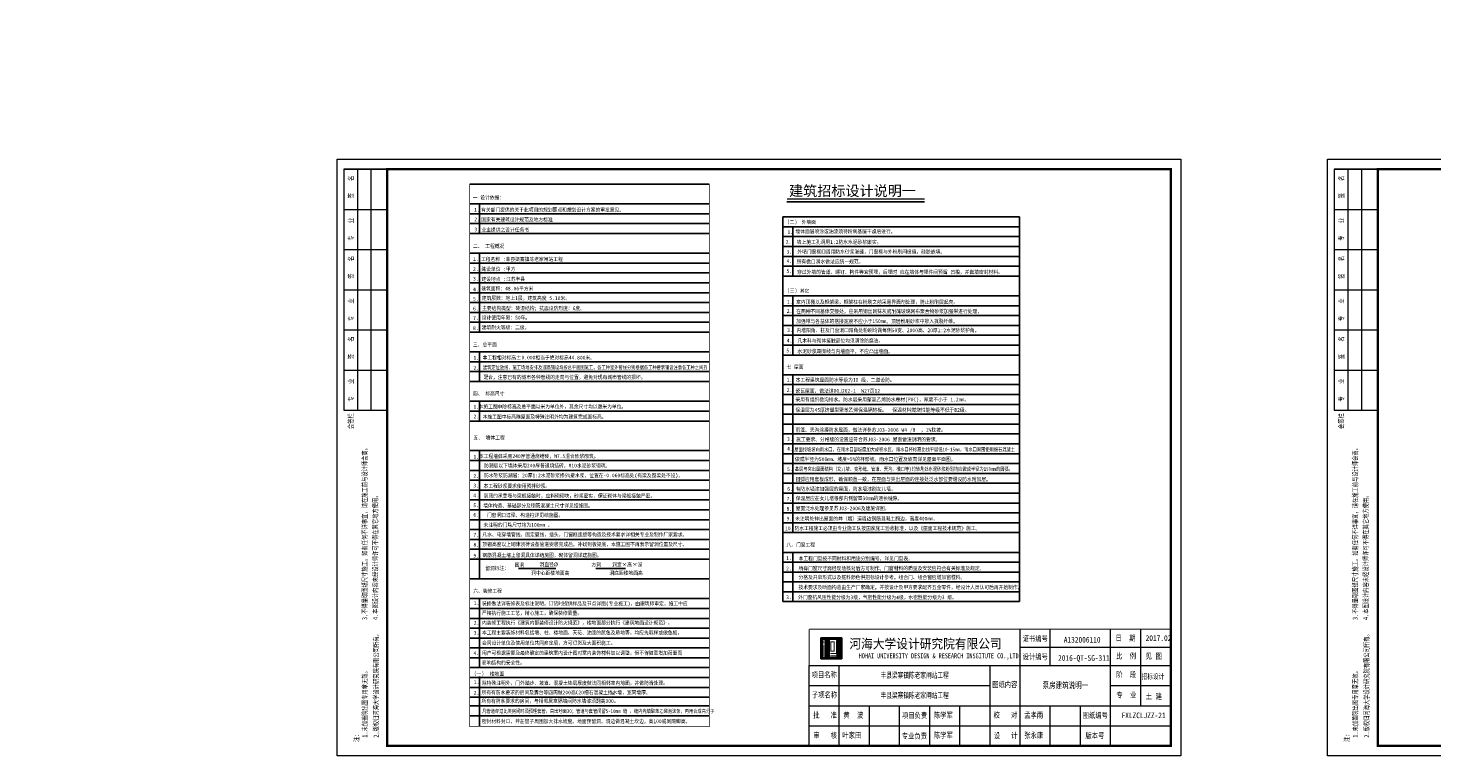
# Model space of a CAD drawing. Extents: x -13074 to 1448651, y 3648755 to 8081248.
# Tile 19 of 173: x 557215 to 558068, y 3857885 to 3858328. Entities that reach past the tile are written whole.
import ezdxf

# ---------------------------------------------------------------- set-up
doc = ezdxf.new("R2010")
doc.units = 0
doc.header["$PDMODE"] = 32
doc.header["$PDSIZE"] = 0.2
doc.layers.get('0').update_dxf_attribs({"linetype": 'CONTINUOUS'})
doc.layers.get('Defpoints').update_dxf_attribs({"linetype": 'CONTINUOUS'})
for name, color, linetype in [('DIM', 3, 'CONTINUOUS'), ('HOHAITK', 7, 'CONTINUOUS'), ('PUB_DIM', 3, 'CONTINUOUS'), ('PUB_TEXT', 7, 'CONTINUOUS'), ('TEXT', 7, 'CONTINUOUS'), ('TXT', 3, 'CONTINUOUS')]:
    doc.layers.add(name, color=color, linetype=linetype)
doc.layers.add('SHEET', color=1, linetype='CONTINUOUS', lineweight=15)
doc.layers.add('新建路', color=7, linetype='CONTINUOUS', lineweight=40)
doc.styles.add('-仿宋_GB2312', font='FangSong_GB2312.ttf')
doc.styles.add('FHZ', font='FangSong_GB2312.ttf', dxfattribs={"width": 0.707, "height": 300})
doc.styles.add('HOHAITK', font='simhei.ttf')
doc.styles.add('TSSD_Dimension', font='tssdeng.shx', dxfattribs={"width": 0.7, "bigfont": '1hztxt.shx'})
doc.styles.add('宋体', font='FangSong_GB2312.ttf')
doc.dimstyles.new('TSSD_100_100', dxfattribs={"dimtxt": 300, "dimasz": 100, "dimexe": 100, "dimexo": 250, "dimgap": 100, "dimtad": 1, "dimdec": 0, "dimzin": 0, "dimdsep": 46, "dimtxsty": 'TSSD_Dimension', "dimblk": 'ARCHTICK', "dimcen": 0, "dimdle": 100, "dimclrt": 7, "dimadec": 0, "dimazin": 0, "dimtfac": 1, "dimtdec": 0, "dimtix": 1, "dimtmove": 2, "dimatfit": 3, "dimfxl": 1, "dimtolj": 1, "dimtzin": 0, "dimarcsym": 0})
doc.dimstyles.new('zzzz STANDARD', dxfattribs={"dimtxt": 2.3, "dimasz": 1, "dimexe": 1.25, "dimexo": 1.5, "dimgap": 0.2, "dimtad": 1, "dimdec": 0, "dimlfac": 10, "dimzin": 0, "dimdsep": 46, "dimtxsty": '-仿宋_GB2312', "dimblk": 'ARCHTICK', "dimcen": 0.09, "dimadec": 0, "dimazin": 0, "dimtfac": 1, "dimtdec": 0, "dimtix": 1, "dimtmove": 2, "dimatfit": 3, "dimfxl": 1.7, "dimfxlon": 1, "dimtolj": 1, "dimtzin": 0, "dimlwd": 9, "dimlwe": 9, "dimarcsym": 0})

# ---------------------------------------------------------------- blocks, each defined once
blk = doc.blocks.new('_ARCHTICK')
at = {"color": 0, "linetype": 'ByBlock', "const_width": 0.15}
blk.add_lwpolyline([(-0.5, -0.5), (0.5, 0.5)], dxfattribs=at)
blk = doc.blocks.new('*D1656')
at = {"layer": 'Defpoints', "color": 0, "lineweight": 13}
for p in [(795706, 267581), (795134, 265865), (795134, 265865), (795535, 266220), (795733, 266164)]:
    blk.add_point(p, dxfattribs=at)
at = {"layer": 'PUB_DIM', "color": 0, "lineweight": -2}
blk.add_arc((795134, 265865), 536, 26.56505, 71.56505, dxfattribs=at)
at = {"layer": 'PUB_DIM', "color": 0, "lineweight": -2, "xscale": 100, "yscale": 100, "zscale": 100}
for p, rotation in [((795303, 266373), 161.5650511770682), ((795614, 266104), 296.5650511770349)]:
    blk.add_blockref('_ARCHTICK', p, dxfattribs=dict(at, rotation=rotation))
blk = doc.blocks.new('*D3543')
at = {"layer": 'Defpoints', "color": 0, "linetype": 'Continuous', "lineweight": 13}
for p in [(560230.2, 3858086.45), (560235.61, 3858086.45), (55006.35, 3858083.45)]:
    blk.add_point(p, dxfattribs=at)
at = {"layer": '新建路', "color": 0, "linetype": 'Continuous', "lineweight": 9}
for p, q in [((560233.91, 3858086.45), (560236.86, 3858086.45)), ((560235.61, 3858086.45), (560235.61, 3858087.45)), ((560235.61, 3858083.45), (560235.61, 3858086.45)), ((560233.91, 3858083.45), (560236.86, 3858083.45)), ((560235.61, 3858083.45), (560235.61, 3858082.45))]:
    blk.add_line(p, q, dxfattribs=at)
for p, rotation in [((560235.61, 3858086.45), 270), ((560235.61, 3858083.45), 90)]:
    blk.add_blockref('_ARCHTICK', p, dxfattribs=dict(at, rotation=rotation))
at = {"layer": '新建路', "color": 0, "linetype": 'Continuous', "lineweight": 13, "insert": (560234.21, 3858084.95), "char_height": 2.4, "attachment_point": 5, "rotation": 90, "style": '-仿宋_GB2312'}
blk.add_mtext('\\A1;15', dxfattribs=at)
blk = doc.blocks.new('123')
at = {"layer": 'PUB_DIM', "color": 7}
dim = blk.add_angular_dim_2l(base=(795535.2, 266220.4), line1=((795732.5, 266163.8), (795133.8, 265864.5)), line2=((795133.8, 265864.5), (795706, 267580.9)), text=' ', dimstyle='TSSD_100_100', dxfattribs=at)
dim.commit()
dim.dimension.update_dxf_attribs({"geometry": '*D1656', "text_midpoint": (426562.1, 722353.3)})

msp = doc.modelspace()

# ---------------------------------------------------------------- hatches: boundary and pattern name
at = {"layer": 'HOHAITK', "ltscale": 1000}
h = msp.add_hatch(color=7, dxfattribs=at)
h.paths.add_polyline_path([(557709.308, 3857944.307, 0.4142136), (557709.415, 3857944.414), (557709.415, 3857956.909, 0.4142136), (557709.308, 3857957.016), (557696.813, 3857957.016, 0.4142136), (557696.706, 3857956.909), (557696.706, 3857944.414, 0.4142136), (557696.813, 3857944.307)])
h.paths.add_polyline_path([(557697.412, 3857945.013), (557697.412, 3857956.31), (557708.709, 3857956.31), (557708.709, 3857945.013)], flags=16)
at = {"layer": 'HOHAITK'}
h = msp.add_hatch(color=7, dxfattribs=at)
h.paths.add_polyline_path([(557698.824, 3857955.604), (557698.118, 3857955.604), (557698.118, 3857954.898), (557698.824, 3857954.898)])
h.paths.add_polyline_path([(557698.824, 3857954.898), (557698.118, 3857954.898), (557698.118, 3857954.192), (557698.824, 3857954.192)])
h.paths.add_polyline_path([(557698.824, 3857954.192), (557698.118, 3857954.192), (557698.118, 3857953.486), (557698.824, 3857953.486)])
h.paths.add_polyline_path([(557698.824, 3857952.779), (557698.118, 3857952.779), (557698.118, 3857952.073), (557698.824, 3857952.073)])
h.paths.add_polyline_path([(557698.824, 3857952.073), (557698.118, 3857952.073), (557698.118, 3857951.367), (557698.824, 3857951.367)])
h.paths.add_polyline_path([(557698.824, 3857951.367), (557698.118, 3857951.367), (557698.118, 3857950.661), (557698.824, 3857950.661)])
h.paths.add_polyline_path([(557698.824, 3857950.661), (557698.118, 3857950.661), (557698.118, 3857949.955), (557698.824, 3857949.955)])
h.paths.add_polyline_path([(557698.824, 3857949.955), (557698.118, 3857949.955), (557698.118, 3857949.249), (557698.824, 3857949.249)])
h.paths.add_polyline_path([(557698.824, 3857949.249), (557698.118, 3857949.249), (557698.118, 3857948.543), (557698.824, 3857948.543)])
h.paths.add_polyline_path([(557698.824, 3857948.543), (557698.118, 3857948.543), (557698.118, 3857947.837), (557698.824, 3857947.837)])
h.paths.add_polyline_path([(557698.824, 3857947.837), (557698.118, 3857947.837), (557698.118, 3857947.131), (557698.824, 3857947.131)])
h.paths.add_polyline_path([(557698.824, 3857947.131), (557698.118, 3857947.131), (557698.118, 3857946.425), (557698.824, 3857946.425)])
h.paths.add_polyline_path([(557698.824, 3857946.425), (557698.118, 3857946.425), (557698.118, 3857945.719), (557698.824, 3857945.719)])
h = msp.add_hatch(color=7, dxfattribs=at)
h.paths.add_polyline_path([(557700.236, 3857955.604), (557699.53, 3857955.604), (557699.53, 3857954.898), (557700.236, 3857954.898)])
h.paths.add_polyline_path([(557700.236, 3857954.898), (557699.53, 3857954.898), (557699.53, 3857954.192), (557700.236, 3857954.192)])
h.paths.add_polyline_path([(557700.236, 3857954.192), (557699.53, 3857954.192), (557699.53, 3857953.486), (557700.236, 3857953.486)])
h.paths.add_polyline_path([(557700.236, 3857953.486), (557699.53, 3857953.486), (557699.53, 3857952.779), (557700.236, 3857952.779)])
h.paths.add_polyline_path([(557700.236, 3857952.779), (557699.53, 3857952.779), (557699.53, 3857952.073), (557700.236, 3857952.073)])
h.paths.add_polyline_path([(557700.236, 3857952.073), (557699.53, 3857952.073), (557699.53, 3857951.367), (557700.236, 3857951.367)])
h.paths.add_polyline_path([(557700.236, 3857951.367), (557699.53, 3857951.367), (557699.53, 3857950.661), (557700.236, 3857950.661)])
h.paths.add_polyline_path([(557700.236, 3857950.661), (557699.53, 3857950.661), (557699.53, 3857949.955), (557700.236, 3857949.955)])
h.paths.add_polyline_path([(557700.236, 3857949.955), (557699.53, 3857949.955), (557699.53, 3857949.249), (557700.236, 3857949.249)])
h.paths.add_polyline_path([(557700.236, 3857949.249), (557699.53, 3857949.249), (557699.53, 3857948.543), (557700.236, 3857948.543)])
h.paths.add_polyline_path([(557700.236, 3857948.543), (557699.53, 3857948.543), (557699.53, 3857947.837), (557700.236, 3857947.837)])
h.paths.add_polyline_path([(557700.236, 3857947.837), (557699.53, 3857947.837), (557699.53, 3857947.131), (557700.236, 3857947.131)])
h.paths.add_polyline_path([(557700.236, 3857947.131), (557699.53, 3857947.131), (557699.53, 3857946.425), (557700.236, 3857946.425)])
h.paths.add_polyline_path([(557700.236, 3857946.425), (557699.53, 3857946.425), (557699.53, 3857945.719), (557700.236, 3857945.719)])
h = msp.add_hatch(color=7, dxfattribs=at)
h.paths.add_polyline_path([(557700.943, 3857951.367), (557700.236, 3857951.367), (557700.236, 3857950.661), (557700.943, 3857950.661)])
h.paths.add_polyline_path([(557701.649, 3857951.367), (557700.943, 3857951.367), (557700.943, 3857950.661), (557701.649, 3857950.661)])
h.paths.add_polyline_path([(557701.649, 3857952.073), (557700.943, 3857952.073), (557700.943, 3857951.367), (557701.649, 3857951.367)])
h.paths.add_polyline_path([(557701.649, 3857952.779), (557700.943, 3857952.779), (557700.943, 3857952.073), (557701.649, 3857952.073)])
h.paths.add_polyline_path([(557701.649, 3857953.486), (557700.943, 3857953.486), (557700.943, 3857952.779), (557701.649, 3857952.779)])
h.paths.add_polyline_path([(557701.649, 3857954.192), (557700.943, 3857954.192), (557700.943, 3857953.486), (557701.649, 3857953.486)])
h.paths.add_polyline_path([(557701.649, 3857954.898), (557700.943, 3857954.898), (557700.943, 3857954.192), (557701.649, 3857954.192)])
h.paths.add_polyline_path([(557701.649, 3857955.604), (557700.943, 3857955.604), (557700.943, 3857954.898), (557701.649, 3857954.898)])
h.paths.add_polyline_path([(557701.649, 3857950.661), (557700.943, 3857950.661), (557700.943, 3857949.955), (557701.649, 3857949.955)])
h.paths.add_polyline_path([(557701.649, 3857949.955), (557700.943, 3857949.955), (557700.943, 3857949.249), (557701.649, 3857949.249)])
h.paths.add_polyline_path([(557701.649, 3857949.249), (557700.943, 3857949.249), (557700.943, 3857948.543), (557701.649, 3857948.543)])
h.paths.add_polyline_path([(557701.649, 3857948.543), (557700.943, 3857948.543), (557700.943, 3857947.837), (557701.649, 3857947.837)])
h.paths.add_polyline_path([(557701.649, 3857947.837), (557700.943, 3857947.837), (557700.943, 3857947.131), (557701.649, 3857947.131)])
h.paths.add_polyline_path([(557701.649, 3857947.131), (557700.943, 3857947.131), (557700.943, 3857946.425), (557701.649, 3857946.425)])
h.paths.add_polyline_path([(557701.649, 3857946.425), (557700.943, 3857946.425), (557700.943, 3857945.719), (557701.649, 3857945.719)])
h = msp.add_hatch(color=7, dxfattribs=at)
h.paths.add_polyline_path([(557703.061, 3857947.837), (557702.355, 3857947.837), (557702.355, 3857947.131), (557703.061, 3857947.131)])
h.paths.add_polyline_path([(557703.767, 3857947.837), (557703.061, 3857947.837), (557703.061, 3857947.131), (557703.767, 3857947.131)])
h.paths.add_polyline_path([(557704.473, 3857947.837), (557703.767, 3857947.837), (557703.767, 3857947.131), (557704.473, 3857947.131)])
h.paths.add_polyline_path([(557705.179, 3857947.837), (557704.473, 3857947.837), (557704.473, 3857947.131), (557705.179, 3857947.131)])
h.paths.add_polyline_path([(557705.885, 3857947.837), (557705.179, 3857947.837), (557705.179, 3857947.131), (557705.885, 3857947.131)])
h.paths.add_polyline_path([(557706.591, 3857947.837), (557705.885, 3857947.837), (557705.885, 3857947.131), (557706.591, 3857947.131)])
h.paths.add_polyline_path([(557706.591, 3857948.543), (557705.885, 3857948.543), (557705.885, 3857947.837), (557706.591, 3857947.837)])
h.paths.add_polyline_path([(557706.591, 3857949.249), (557705.885, 3857949.249), (557705.885, 3857948.543), (557706.591, 3857948.543)])
h.paths.add_polyline_path([(557706.591, 3857949.955), (557705.885, 3857949.955), (557705.885, 3857949.249), (557706.591, 3857949.249)])
h.paths.add_polyline_path([(557706.591, 3857950.661), (557705.885, 3857950.661), (557705.885, 3857949.955), (557706.591, 3857949.955)])
h.paths.add_polyline_path([(557706.591, 3857951.367), (557705.885, 3857951.367), (557705.885, 3857950.661), (557706.591, 3857950.661)])
h.paths.add_polyline_path([(557706.591, 3857952.073), (557705.885, 3857952.073), (557705.885, 3857951.367), (557706.591, 3857951.367)])
h.paths.add_polyline_path([(557706.591, 3857952.779), (557705.885, 3857952.779), (557705.885, 3857952.073), (557706.591, 3857952.073)])
h.paths.add_polyline_path([(557706.591, 3857953.486), (557705.885, 3857953.486), (557705.885, 3857952.779), (557706.591, 3857952.779)])
h.paths.add_polyline_path([(557706.591, 3857954.192), (557705.885, 3857954.192), (557705.885, 3857953.486), (557706.591, 3857953.486)])
h.paths.add_polyline_path([(557706.591, 3857954.898), (557705.885, 3857954.898), (557705.885, 3857954.192), (557706.591, 3857954.192)])
h.paths.add_polyline_path([(557706.591, 3857955.604), (557705.885, 3857955.604), (557705.885, 3857954.898), (557706.591, 3857954.898)])
h.paths.add_polyline_path([(557703.061, 3857946.425), (557702.355, 3857946.425), (557702.355, 3857945.719), (557703.061, 3857945.719)])
h.paths.add_polyline_path([(557703.767, 3857946.425), (557703.061, 3857946.425), (557703.061, 3857945.719), (557703.767, 3857945.719)])
h.paths.add_polyline_path([(557704.473, 3857946.425), (557703.767, 3857946.425), (557703.767, 3857945.719), (557704.473, 3857945.719)])
h.paths.add_polyline_path([(557705.179, 3857946.425), (557704.473, 3857946.425), (557704.473, 3857945.719), (557705.179, 3857945.719)])
h.paths.add_polyline_path([(557705.885, 3857946.425), (557705.179, 3857946.425), (557705.179, 3857945.719), (557705.885, 3857945.719)])
h.paths.add_polyline_path([(557706.591, 3857946.425), (557705.885, 3857946.425), (557705.885, 3857945.719), (557706.591, 3857945.719)])
h.paths.add_polyline_path([(557707.297, 3857946.425), (557706.591, 3857946.425), (557706.591, 3857945.719), (557707.297, 3857945.719)])
h.paths.add_polyline_path([(557708.003, 3857946.425), (557707.297, 3857946.425), (557707.297, 3857945.719), (557708.003, 3857945.719)])
h.paths.add_polyline_path([(557708.003, 3857947.131), (557707.297, 3857947.131), (557707.297, 3857946.425), (557708.003, 3857946.425)])
h.paths.add_polyline_path([(557708.003, 3857947.837), (557707.297, 3857947.837), (557707.297, 3857947.131), (557708.003, 3857947.131)])
h.paths.add_polyline_path([(557708.003, 3857948.543), (557707.297, 3857948.543), (557707.297, 3857947.837), (557708.003, 3857947.837)])
h.paths.add_polyline_path([(557708.003, 3857949.249), (557707.297, 3857949.249), (557707.297, 3857948.543), (557708.003, 3857948.543)])
h.paths.add_polyline_path([(557708.003, 3857949.955), (557707.297, 3857949.955), (557707.297, 3857949.249), (557708.003, 3857949.249)])
h.paths.add_polyline_path([(557708.003, 3857950.661), (557707.297, 3857950.661), (557707.297, 3857949.955), (557708.003, 3857949.955)])
h.paths.add_polyline_path([(557708.003, 3857951.367), (557707.297, 3857951.367), (557707.297, 3857950.661), (557708.003, 3857950.661)])
h.paths.add_polyline_path([(557708.003, 3857952.073), (557707.297, 3857952.073), (557707.297, 3857951.367), (557708.003, 3857951.367)])
h.paths.add_polyline_path([(557708.003, 3857952.779), (557707.297, 3857952.779), (557707.297, 3857952.073), (557708.003, 3857952.073)])
h.paths.add_polyline_path([(557708.003, 3857953.486), (557707.297, 3857953.486), (557707.297, 3857952.779), (557708.003, 3857952.779)])
h.paths.add_polyline_path([(557708.003, 3857954.192), (557707.297, 3857954.192), (557707.297, 3857953.486), (557708.003, 3857953.486)])
h.paths.add_polyline_path([(557708.003, 3857954.898), (557707.297, 3857954.898), (557707.297, 3857954.192), (557708.003, 3857954.192)])
h.paths.add_polyline_path([(557708.003, 3857955.604), (557707.297, 3857955.604), (557707.297, 3857954.898), (557708.003, 3857954.898)])
h = msp.add_hatch(color=7, dxfattribs=at)
h.paths.add_polyline_path([(557703.061, 3857949.249), (557702.355, 3857949.249), (557702.355, 3857948.543), (557703.061, 3857948.543)])
h.paths.add_polyline_path([(557703.767, 3857949.249), (557703.061, 3857949.249), (557703.061, 3857948.543), (557703.767, 3857948.543)])
h.paths.add_polyline_path([(557704.473, 3857949.249), (557703.767, 3857949.249), (557703.767, 3857948.543), (557704.473, 3857948.543)])
h.paths.add_polyline_path([(557705.179, 3857949.249), (557704.473, 3857949.249), (557704.473, 3857948.543), (557705.179, 3857948.543)])
h.paths.add_polyline_path([(557705.179, 3857949.955), (557704.473, 3857949.955), (557704.473, 3857949.249), (557705.179, 3857949.249)])
h.paths.add_polyline_path([(557705.179, 3857950.661), (557704.473, 3857950.661), (557704.473, 3857949.955), (557705.179, 3857949.955)])
h.paths.add_polyline_path([(557705.179, 3857951.367), (557704.473, 3857951.367), (557704.473, 3857950.661), (557705.179, 3857950.661)])
h.paths.add_polyline_path([(557705.179, 3857952.073), (557704.473, 3857952.073), (557704.473, 3857951.367), (557705.179, 3857951.367)])
h.paths.add_polyline_path([(557705.179, 3857952.779), (557704.473, 3857952.779), (557704.473, 3857952.073), (557705.179, 3857952.073)])
h.paths.add_polyline_path([(557705.179, 3857953.486), (557704.473, 3857953.486), (557704.473, 3857952.779), (557705.179, 3857952.779)])
h.paths.add_polyline_path([(557705.179, 3857954.192), (557704.473, 3857954.192), (557704.473, 3857953.486), (557705.179, 3857953.486)])
h.paths.add_polyline_path([(557705.179, 3857954.898), (557704.473, 3857954.898), (557704.473, 3857954.192), (557705.179, 3857954.192)])
h.paths.add_polyline_path([(557704.473, 3857954.898), (557703.767, 3857954.898), (557703.767, 3857954.192), (557704.473, 3857954.192)])
h.paths.add_polyline_path([(557703.767, 3857954.898), (557703.061, 3857954.898), (557703.061, 3857954.192), (557703.767, 3857954.192)])
h.paths.add_polyline_path([(557703.061, 3857954.898), (557702.355, 3857954.898), (557702.355, 3857954.192), (557703.061, 3857954.192)])
h.paths.add_polyline_path([(557703.061, 3857954.192), (557702.355, 3857954.192), (557702.355, 3857953.486), (557703.061, 3857953.486)])
h.paths.add_polyline_path([(557703.061, 3857953.486), (557702.355, 3857953.486), (557702.355, 3857952.779), (557703.061, 3857952.779)])
h.paths.add_polyline_path([(557703.061, 3857952.779), (557702.355, 3857952.779), (557702.355, 3857952.073), (557703.061, 3857952.073)])
h.paths.add_polyline_path([(557703.061, 3857952.073), (557702.355, 3857952.073), (557702.355, 3857951.367), (557703.061, 3857951.367)])
h.paths.add_polyline_path([(557703.061, 3857951.367), (557702.355, 3857951.367), (557702.355, 3857950.661), (557703.061, 3857950.661)])
h.paths.add_polyline_path([(557703.061, 3857950.661), (557702.355, 3857950.661), (557702.355, 3857949.955), (557703.061, 3857949.955)])
h.paths.add_polyline_path([(557703.061, 3857949.955), (557702.355, 3857949.955), (557702.355, 3857949.249), (557703.061, 3857949.249)])
msp.add_hatch(color=7, dxfattribs=at).paths.add_polyline_path([(557707.297, 3857947.131), (557706.591, 3857947.131), (557706.591, 3857946.425), (557707.297, 3857946.425)])

# ---------------------------------------------------------------- linework, layer by layer
at = {"layer": 'HOHAITK', "color": 7}
for p, q in [((557699.53, 3857955.604), (557699.53, 3857945.719)), ((557700.236, 3857955.604), (557700.236, 3857945.719)), ((557700.943, 3857955.604), (557700.943, 3857945.719)), ((557701.649, 3857955.604), (557701.649, 3857945.719)), ((557706.591, 3857955.604), (557706.591, 3857945.719)), ((557707.297, 3857955.604), (557707.297, 3857945.719)), ((557708.003, 3857945.719), (557708.003, 3857955.604))]:
    msp.add_line(p, q, dxfattribs=at)
for points in [[(557696.813, 3857957.016), (557709.308, 3857957.016, -0.4142136), (557709.415, 3857956.909), (557709.415, 3857944.414, -0.4142136), (557709.308, 3857944.307), (557696.813, 3857944.307, -0.4142136), (557696.706, 3857944.414), (557696.706, 3857956.909, -0.4142136)], [(557697.519, 3857956.31), (557708.602, 3857956.31, -0.4142136), (557708.709, 3857956.203), (557708.709, 3857945.12, -0.4142136), (557708.602, 3857945.013), (557697.519, 3857945.013, -0.4142136), (557697.412, 3857945.12), (557697.412, 3857956.203, -0.4142136)]]:
    msp.add_lwpolyline(points, format="xyb", close=True, dxfattribs=at)
at = {"layer": 'PUB_TEXT', "color": 7, "linetype": 'ByBlock'}
msp.add_line((557676.095, 3858222.172), (557759.732, 3858222.172), dxfattribs=at)
at = {"layer": 'PUB_TEXT', "color": 7, "linetype": 'ByBlock', "const_width": 0.711}
msp.add_lwpolyline([(557676.095, 3858223.949), (557759.732, 3858223.949)], dxfattribs=at)
at = {"layer": 'SHEET', "color": 7}
for p, q in [((557432.969, 3858242.034), (557406.574, 3858242.034)), ((557406.574, 3858242.034), (557432.969, 3858242.034)), ((557406.574, 3858242.034), (557406.574, 3858095.394)), ((557414.822, 3858242.034), (557414.822, 3858095.394)), ((557423.071, 3858242.034), (557423.071, 3858095.394)), ((558035.36, 3858242.034), (558008.965, 3858242.034)), ((558008.965, 3858242.034), (558035.36, 3858242.034)), ((558008.965, 3858242.034), (558008.965, 3858095.394)), ((558017.214, 3858242.034), (558017.214, 3858095.394)), ((558025.462, 3858242.034), (558025.462, 3858095.394)), ((557406.574, 3858217.594), (557432.969, 3858217.594)), ((558008.965, 3858217.594), (558035.36, 3858217.594)), ((557406.574, 3858193.154), (557432.969, 3858193.154)), ((557406.574, 3858193.154), (557432.969, 3858193.154)), ((557406.574, 3858193.154), (557432.969, 3858193.154)), ((558008.965, 3858193.154), (558035.36, 3858193.154)), ((558008.965, 3858193.154), (558035.36, 3858193.154)), ((558008.965, 3858193.154), (558035.36, 3858193.154)), ((557406.574, 3858168.714), (557432.969, 3858168.714)), ((558008.965, 3858168.714), (558035.36, 3858168.714)), ((557406.574, 3858144.274), (557432.969, 3858144.274)), ((557406.574, 3858144.274), (557432.969, 3858144.274)), ((558008.965, 3858144.274), (558035.36, 3858144.274)), ((558008.965, 3858144.274), (558035.36, 3858144.274)), ((557406.574, 3858119.834), (557432.969, 3858119.834)), ((558008.965, 3858119.834), (558035.36, 3858119.834)), ((557406.574, 3858095.394), (557432.969, 3858095.394)), ((558008.965, 3858095.394), (558035.36, 3858095.394)), ((557817.899, 3857940.2), (557817.899, 3857962.196)), ((557836.229, 3857940.2), (557836.229, 3857962.196)), ((557872.889, 3857940.2), (557872.889, 3857962.196)), ((557891.219, 3857915.76), (557891.219, 3857962.196)), ((557909.549, 3857951.198), (557817.899, 3857951.198)), ((557689.589, 3857940.2), (557909.549, 3857940.2)), ((557689.589, 3857891.321), (557689.589, 3857940.2)), ((557689.589, 3857940.2), (557781.239, 3857940.2)), ((557707.919, 3857891.321), (557707.919, 3857940.2)), ((557799.569, 3857891.321), (557799.569, 3857940.2)), ((557817.899, 3857891.321), (557817.899, 3857940.2)), ((557872.889, 3857891.321), (557872.889, 3857940.2)), ((557872.889, 3857915.76), (557872.889, 3857940.2)), ((557689.589, 3857927.98), (557799.569, 3857927.98)), ((557872.889, 3857927.98), (557909.549, 3857927.98)), ((557689.589, 3857915.76), (557909.549, 3857915.76)), ((557726.249, 3857891.321), (557726.249, 3857915.76)), ((557744.579, 3857891.321), (557744.579, 3857915.76)), ((557762.909, 3857891.321), (557762.909, 3857915.76)), ((557781.239, 3857891.321), (557781.239, 3857915.76)), ((557836.229, 3857891.321), (557836.229, 3857915.76)), ((557854.559, 3857891.321), (557854.559, 3857915.76)), ((557909.549, 3857891.321), (557909.549, 3857915.76)), ((557689.589, 3857903.541), (557909.549, 3857903.541))]:
    msp.add_line(p, q, dxfattribs=at)
for points in [[(557915.659, 3857885.211), (557402.419, 3857885.211), (557402.419, 3858248.144), (557915.659, 3858248.144)], [(558518.05, 3857885.211), (558004.81, 3857885.211), (558004.81, 3858248.144), (558518.05, 3858248.144)]]:
    msp.add_lwpolyline(points, close=True, dxfattribs=at)
at = {"layer": 'SHEET', "color": 7, "const_width": 1.466}
for points in [[(557432.969, 3858242.034), (557909.549, 3858242.034), (557909.549, 3857891.321), (557432.969, 3857891.321)], [(558035.36, 3858242.034), (558511.94, 3858242.034), (558511.94, 3857891.321), (558035.36, 3857891.321)]]:
    msp.add_lwpolyline(points, close=True, dxfattribs=at)
at = {"layer": 'SHEET', "color": 7, "const_width": 0.611}
for points in [[(557689.589, 3857891.321), (557689.589, 3857962.196)], [(557689.589, 3857962.196), (557909.549, 3857962.196)]]:
    msp.add_lwpolyline(points, dxfattribs=at)
at = {"layer": 'TEXT', "color": 7, "linetype": 'ByBlock'}
for p, q in [((557483.111, 3858232.903), (557628.854, 3858232.903)), ((557483.111, 3858220.903), (557628.854, 3858220.903)), ((557483.111, 3858214.903), (557628.854, 3858214.903)), ((557489.111, 3858220.903), (557489.111, 3858202.903)), ((557483.111, 3858208.903), (557628.854, 3858208.903)), ((557673.554, 3857979.094), (557673.554, 3858213.015)), ((557673.554, 3858213.015), (557817.493, 3858213.015)), ((557673.554, 3858207.015), (557817.493, 3858207.015)), ((557673.554, 3858207.015), (557817.493, 3858207.015)), ((557679.554, 3858207.015), (557679.554, 3858177.015)), ((557817.493, 3858213.015), (557817.493, 3857979.094)), ((557483.111, 3858202.903), (557628.854, 3858202.903)), ((557483.111, 3858202.903), (557628.854, 3858202.903)), ((557673.554, 3858201.015), (557817.493, 3858201.015)), ((557483.111, 3858190.903), (557628.854, 3858190.903)), ((557489.111, 3858190.903), (557489.111, 3858142.903)), ((557673.554, 3858195.015), (557817.493, 3858195.015)), ((557673.554, 3858189.015), (557817.493, 3858189.015)), ((557673.554, 3858189.015), (557817.493, 3858189.015)), ((557483.111, 3858184.903), (557628.854, 3858184.903)), ((557673.554, 3858183.015), (557817.493, 3858183.015)), ((557483.111, 3858178.903), (557628.854, 3858178.903)), ((557483.111, 3858172.903), (557628.854, 3858172.903)), ((557673.554, 3858177.015), (557817.493, 3858177.015)), ((557673.554, 3858177.015), (557817.493, 3858177.015)), ((557483.111, 3858166.903), (557628.854, 3858166.903)), ((557673.554, 3858165.015), (557817.493, 3858165.015)), ((557679.554, 3858165.015), (557679.554, 3858129.015)), ((557483.111, 3858160.903), (557628.854, 3858160.903)), ((557483.111, 3858154.903), (557628.854, 3858154.903)), ((557673.554, 3858159.015), (557817.493, 3858159.015)), ((557483.111, 3858148.903), (557628.854, 3858148.903)), ((557673.554, 3858153.015), (557817.493, 3858153.015)), ((557673.554, 3858147.015), (557817.493, 3858147.015)), ((557483.111, 3858142.903), (557628.854, 3858142.903)), ((557483.111, 3858142.903), (557628.854, 3858142.903)), ((557673.554, 3858141.015), (557817.493, 3858141.015)), ((557483.111, 3858130.903), (557628.854, 3858130.903)), ((557489.111, 3858130.903), (557489.111, 3858112.863)), ((557673.554, 3858135.015), (557817.493, 3858135.015)), ((557673.554, 3858129.015), (557817.493, 3858129.015)), ((557673.554, 3858129.015), (557817.493, 3858129.015)), ((557483.111, 3858124.903), (557628.854, 3858124.903)), ((557483.111, 3858118.903), (557628.854, 3858118.903)), ((557483.111, 3858112.863), (557628.854, 3858112.863)), ((557673.554, 3858117.015), (557817.493, 3858117.015)), ((557679.554, 3858117.015), (557679.554, 3858021.015)), ((557673.554, 3858111.015), (557817.493, 3858111.015)), ((557673.554, 3858105.015), (557817.493, 3858105.015)), ((557483.111, 3858100.863), (557628.854, 3858100.863)), ((557483.111, 3858094.863), (557628.854, 3858094.863)), ((557489.111, 3858100.836), (557489.111, 3858088.836)), ((557673.554, 3858099.015), (557817.493, 3858099.015)), ((557483.111, 3858088.863), (557628.854, 3858088.863)), ((557483.111, 3858088.863), (557628.854, 3858088.863)), ((557673.554, 3858093.015), (557817.493, 3858093.015)), ((557673.554, 3858087.015), (557817.493, 3858087.015)), ((557673.554, 3858081.015), (557817.493, 3858081.015)), ((557483.111, 3858070.863), (557628.854, 3858070.863)), ((557489.111, 3858070.863), (557489.111, 3857992.913)), ((557673.554, 3858075.015), (557817.493, 3858075.015)), ((557673.554, 3858069.015), (557817.493, 3858069.015)), ((557483.111, 3858064.863), (557628.854, 3858064.863)), ((557673.554, 3858063.015), (557817.493, 3858063.015)), ((557483.111, 3858058.863), (557628.854, 3858058.863)), ((557483.111, 3858052.863), (557628.854, 3858052.863)), ((557673.554, 3858057.015), (557817.493, 3858057.015)), ((557483.111, 3858046.863), (557628.854, 3858046.863)), ((557673.554, 3858051.015), (557817.493, 3858051.015)), ((557673.554, 3858045.015), (557817.493, 3858045.015)), ((557483.111, 3858040.863), (557628.854, 3858040.863)), ((557483.111, 3858034.863), (557628.854, 3858034.863)), ((557673.554, 3858039.015), (557817.493, 3858039.015)), ((557483.111, 3858028.863), (557628.854, 3858028.863)), ((557673.554, 3858033.015), (557817.493, 3858033.015)), ((557673.554, 3858027.015), (557817.493, 3858027.015)), ((557483.111, 3858022.863), (557628.854, 3858022.863)), ((557673.554, 3858021.015), (557817.493, 3858021.015)), ((557483.111, 3858016.863), (557628.854, 3858016.863)), ((557483.111, 3858010.863), (557628.854, 3858010.863)), ((557673.554, 3858009.015), (557817.493, 3858009.015)), ((557679.554, 3858009.015), (557679.554, 3857979.015)), ((557483.111, 3858004.863), (557628.854, 3858004.863)), ((557673.554, 3858003.015), (557817.493, 3858003.015)), ((557483.111, 3857992.863), (557628.854, 3857992.863)), ((557512.778, 3857999.174), (557535.478, 3857999.174)), ((557559.741, 3857999.284), (557577.899, 3857999.284)), ((557673.554, 3857997.015), (557817.493, 3857997.015)), ((557673.554, 3857991.015), (557817.493, 3857991.015)), ((557673.554, 3857985.015), (557817.493, 3857985.015)), ((557483.111, 3857980.863), (557628.854, 3857980.863)), ((557483.111, 3857974.863), (557628.854, 3857974.863)), ((557489.111, 3857980.913), (557489.111, 3857938.903)), ((557817.493, 3857979.094), (557673.554, 3857979.094)), ((557483.111, 3857968.863), (557628.854, 3857968.863)), ((557483.111, 3857962.863), (557628.854, 3857962.863)), ((557483.111, 3857956.863), (557628.854, 3857956.863)), ((557483.111, 3857950.863), (557628.854, 3857950.863)), ((557483.111, 3857944.863), (557628.854, 3857944.863)), ((557483.111, 3857938.903), (557628.854, 3857938.903)), ((557483.111, 3857932.903), (557628.854, 3857932.903)), ((557489.111, 3857933.603), (557489.111, 3857903.603)), ((557483.111, 3857926.903), (557628.854, 3857926.903)), ((557483.111, 3857920.903), (557628.854, 3857920.903)), ((557483.111, 3857915.603), (557628.854, 3857915.603)), ((557483.111, 3857909.603), (557628.854, 3857909.603))]:
    msp.add_line(p, q, dxfattribs=at)
at = {"layer": 'TEXT', "color": 7, "linetype": 'ByBlock', "const_width": 0.405}
msp.add_lwpolyline([(557483.111, 3857902.903), (557483.111, 3858232.903), (557628.854, 3858232.903), (557628.854, 3857902.903)], close=True, dxfattribs=at)

# ---------------------------------------------------------------- block references
at = {"linetype": 'Continuous', "lineweight": 13, "xscale": 0.01000000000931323, "yscale": 0.009999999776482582, "zscale": 0.01}
msp.add_blockref('123', (552983.124, 3855442.078), dxfattribs=at)

# ---------------------------------------------------------------- texts
at = {"color": 7, "insert": (557845.394, 3857927.98), "char_height": 3.77074, "width": 54.98996, "attachment_point": 5, "style": 'FHZ'}
msp.add_mtext('{\\W0.75;泵房建筑说明一}', dxfattribs=at)
at = {"layer": 'DIM', "color": 7, "style": 'FHZ', "width": 0.75}
for s, p in [('签    名', (557412.407, 3858224.253)), ('签    名', (558014.798, 3858224.253)), ('专    业', (557412.407, 3858198.513)), ('专    业', (558014.798, 3858198.513)), ('签    名', (557412.407, 3858175.373)), ('签    名', (558014.798, 3858175.373)), ('专    业', (557412.407, 3858149.633)), ('专    业', (558014.798, 3858149.633)), ('签    名', (557412.407, 3858126.493)), ('签    名', (558014.798, 3858126.493)), ('专    业', (557412.407, 3858100.753)), ('专    业', (558014.798, 3858100.753)), ('会签栏', (557412.319, 3858084.004)), ('会签栏', (558014.71, 3858084.004)), ('3.不得量取图纸尺寸施工。如有任何不详事宜，请在施工前与设计师会商。', (557420.79, 3857967.875)), ('3.不得量取图纸尺寸施工。如有任何不详事宜，请在施工前与设计师会商。', (558023.181, 3857967.875)), ('4.本图设计内容未经设计师许可不得在其它地方使用。', (557427.216, 3857967.875)), ('4.本图设计内容未经设计师许可不得在其它地方使用。', (558029.608, 3857967.875)), ('2.版权归河海大学设计研究院有限公司所有。', (557427.704, 3857896.347)), ('2.版权归河海大学设计研究院有限公司所有。', (558030.095, 3857896.347)), ('1.未加盖院出图专用章无效。', (557420.841, 3857896.347)), ('1.未加盖院出图专用章无效。', (558023.232, 3857896.347)), ('注:', (557415.716, 3857893.667)), ('注:', (558018.107, 3857893.667))]:
    msp.add_text(s, height=3.055, rotation=90, dxfattribs=at).set_placement(p)
at = {"layer": 'HOHAITK', "color": 7, "style": 'HOHAITK'}
for s, height, width, p in [('河海大学设计研究院有限公司', 5.8045, 0.9, (557714.038, 3857950.53)), ('HOHAI UNIVERSITY DESIGN & RESEARCH INSGITUTE CO.,LTD.', 3.055, 0.75, (557719.72, 3857944.554))]:
    msp.add_text(s, height=height, dxfattribs=dict(at, width=width)).set_placement(p)
at = {"layer": 'SHEET', "color": 7, "style": 'FHZ', "width": 0.8}
for s, height, p in [('证书编号', 3.4216, (557819.423, 3857954.798)), ('A132006110', 3.4216, (557844.455, 3857954.146)), ('日  期', 3.4216, (557875.892, 3857955.195)), ('2017.02', 3.4216, (557894.222, 3857955.195)), ('设计编号', 3.4216, (557819.429, 3857943.8)), ('比  例', 3.4216, (557876.213, 3857944.266)), ('见 图', 3.4216, (557894.222, 3857944.197)), ('项目名称', 3.4216, (557691.098, 3857932.881)), ('阶  段', 3.4216, (557876.296, 3857932.938)), ('招标设计', 3.055, (557891.802, 3857931.977)), ('子项名称', 3.4216, (557691.225, 3857920.661)), ('图纸内容', 3.4216, (557800.9, 3857926.944)), ('专  业', 3.4216, (557876.447, 3857920.504)), ('土 建', 3.4216, (557894.222, 3857919.757)), ('批   准', 3.4216, (557692.069, 3857908.303)), ('黄  波', 3.4216, (557710.399, 3857908.303)), ('项目负责', 3.4216, (557745.995, 3857908.147)), ('陈学军', 3.4216, (557765.389, 3857908.303)), ('校   对', 3.4216, (557801.729, 3857908.382)), ('孟孝雨', 3.4216, (557820.379, 3857908.303)), ('图纸编号', 3.4216, (557855.931, 3857908.173)), ('FXLZCLJZZ-21', 3.4216, (557879.549, 3857908.173)), ('审   核', 3.4216, (557692.112, 3857896.005)), ('叶家田', 3.4216, (557709.767, 3857896.083)), ('专业负责', 3.4216, (557745.906, 3857895.639)), ('陈学军', 3.4216, (557765.389, 3857896.083)), ('设   计', 3.4216, (557801.874, 3857895.869)), ('张永康', 3.4216, (557820.379, 3857896.083)), ('版本号', 3.4216, (557857.619, 3857895.866))]:
    msp.add_text(s, height=height, dxfattribs=at).set_placement(p)
at = {"layer": 'SHEET', "color": 1, "style": 'FHZ', "width": 0.8}
msp.add_text('2016-QT-SG-311', height=3.4216, dxfattribs=at).set_placement((557840.998, 3857943.056))
at = {"layer": 'SHEET', "color": 7, "char_height": 3.4216, "width": 91.64993, "attachment_point": 5, "style": 'FHZ'}
for insert in [(557753.744, 3857934.09), (557753.744, 3857921.87)]:
    msp.add_mtext('{\\W0.72;丰县梁寨镇陈老家闸站工程}', dxfattribs=dict(at, insert=insert))
at = {"layer": 'TEXT', "color": 7, "linetype": 'ByBlock', "style": '-仿宋_GB2312'}
for s, width, p in [('一 设计依据：', 0.9, (557484.968, 3858223.643)), ('1.', 0.9, (557485.814, 3858216.098)), ('有关部门提供的关于此项目的规划要点和规划设计方案的审批意见。', 0.9, (557490.069, 3858216.173)), ('2.', 0.9, (557485.906, 3858210.312)), ('3.', 0.9, (557485.969, 3858204.235)), ('业主提供之设计任务书', 0.9, (557490.234, 3858204.054)), ('国家有关建筑设计规范及地方标准', 0.9, (557490.171, 3858210.231)), ('（', 0.9, (557674.626, 3858208.742)), ('二', 0.9, (557677.732, 3858208.792)), ('）', 0.9, (557680.973, 3858208.646)), ('墙体面层喷涂或油漆须待粉刷基层干燥后进行。', 0.9, (557681.242, 3858203.022)), ('外墙面', 0.9, (557685.018, 3858208.708)), ('二、 工程概况', 0.9, (557485.093, 3858194.11)), ('    1. ', 0.9, (557669.641, 3858202.562)), ('2.', 0.9, (557675.294, 3858196.699)), ('墙上施工孔洞用1:2防水水泥砂浆嵌实。', 0.9, (557682.052, 3858196.6)), ('1.', 0.9, (557485.159, 3858186.27)), ('工程名称 :丰县梁寨镇陈老家闸站工程 ', 0.9, (557490.006, 3858186.147)), ('3.', 0.9, (557675.836, 3858190.621)), ('外墙门窗框四周用防水砂浆灌缝，门窗框与外粉刷间设缝，硅胶嵌填。', 0.9, (557682.374, 3858190.704)), ('2.', 0.9, (557485.159, 3858180.14)), ('建设单位 :甲方', 0.9, (557490.185, 3858180.182)), ('4.', 0.9, (557675.836, 3858184.953)), ('5.', 0.9, (557675.836, 3858178.934)), ('所有檐口滴水做法应统一规范。', 0.9, (557681.966, 3858184.689)), ('穿过外墙的管道、螺钉、构件等宜预埋，后埋时 应在墙体与埋件间预留 凹槽，并嵌填密封材料。', 0.9, (557682.257, 3858178.361)), ('3.', 0.9, (557485.159, 3858174.226)), ('建筑面积：48.06平方米  ', 0.9, (557490.193, 3858168.305)), ('建设地点 :江苏丰县', 0.9, (557490.248, 3858174.059)), ('4.', 0.9, (557485.159, 3858167.831)), ('5.', 0.9, (557485.159, 3858162.048)), ('建筑层数：地上1层，建筑高度 5.10米。', 0.9, (557490.476, 3858162.503)), ('1.', 0.9, (557676.072, 3858160.147)), ('（', 0.9, (557674.626, 3858166.934)), ('三', 0.9, (557677.732, 3858166.984)), ('）其它', 0.9, (557680.973, 3858166.838)), ('室内顶棚以及框架梁，框架柱在粉刷之前采用界面剂处理，防止粉刷层起壳。', 0.9, (557681.613, 3858160.134)), ('6.', 0.9, (557485.159, 3858156.145)), ('主要结构类型：砖混结构；抗震设防烈度：6度。', 0.9, (557490.661, 3858156.303)), ('2.', 0.9, (557675.98, 3858154.654)), ('在两种不同基体交接处，应采用钢丝网抹灰或耐碱玻璃网布聚合物砂浆加强带进行处理，', 0.9, (557681.682, 3858154.442)), ('8.', 0.9, (557485.159, 3858144.244)), ('7.', 0.9, (557485.159, 3858150.351)), ('建筑耐火等级：二级。', 0.9, (557490.451, 3858144.648)), ('设计使用年限：50年。', 0.9, (557490.451, 3858150.636)), ('3.', 0.9, (557676.191, 3858143.032)), ('加强带与各基体的搭接宽度不应小于150mm。顶层粉刷砂浆中掺入抗裂纤维。', 0.9, (557681.682, 3858148.431)), ('内墙阳角、柱及门窗洞口阳角处粉刷均做每侧50宽、2000高、20厚1:2水泥砂浆护角。', 0.9, (557681.815, 3858142.906)), ('三、总平面', 0.9, (557485.109, 3858134.209)), ('4.', 0.9, (557675.927, 3858136.65)), ('凡木料与砌体接触部位均须满涂防腐油。', 0.9, (557682.486, 3858136.576)), ('1.', 0.9, (557485.479, 3858126.192)), ('本工程相对标高%%P0.000相当于绝对标高44.800米。', 0.9, (557490.977, 3858126.321)), ('5.', 0.9, (557675.708, 3858130.597)), ('水泥砂浆踢脚线与内墙面平，不应凸出墙面。', 0.9, (557682.464, 3858130.183)), ('2.', 0.9, (557485.479, 3858120.074)), ('建筑定位放线，施工场地安排及道路铺设均按总平面图施工，各工种室外管线分别根据各工种要求铺设注意各工种之间的', 0.8, (557491.163, 3858120.305)), ('七 屋面', 0.9, (557675.752, 3858120.647)), ('配合，注意已有的城市各种管线的走向与位置，避免对现有城市管线的损坏。', 0.9, (557491.492, 3858114.42)), ('1.', 0.9, (557675.922, 3858112.571)), ('本工程建筑屋面防水等级为II 级，二道设防。', 0.9, (557681.376, 3858112.728)), ('四、 标高尺寸', 0.9, (557485.156, 3858104.502)), ('2.', 0.9, (557675.922, 3858106.571)), ('采用有组织檐沟排水。防水层采用聚氯乙烯防水卷材(PVC)，厚度不小于 1.2mm。', 0.9, (557681.252, 3858100.792)), ('瓷瓦屋面，做法详00J202-1  W27页12  ', 0.9, (557681.252, 3858106.075)), ('    本施工图中除标高及总平面以米为单位外，其余尺寸均以毫米为单位。', 0.9, (557481.719, 3858096.477)), ('1.', 0.9, (557485.479, 3858096.442)), ('保温层为45厚挤塑型聚苯乙烯保温隔热板。  保温材料燃烧性能等级不低于B2级。', 0.9, (557681.252, 3858094.463)), ('2.', 0.9, (557485.479, 3858090.442)), ('本施工图中标高除屋面及特殊注明外均为建筑完成面标高。', 0.9, (557491.009, 3858090.319)), ('五、 墙体工程', 0.9, (557485.309, 3858077.639)), ('3.', 0.9, (557676.121, 3858076.703)), ('雨篷、天沟涂膜防水屋面，做法详参苏J03-2006 W4 /8  ，1%%%找坡。', 0.9, (557681.252, 3858082.316)), ('施工要求、分格缝的设置应符合苏J03-2006 屋面做法说明的要求。', 0.9, (557681.656, 3858076.521)), ('    本工程墙体采用240厚普通烧结砖，M7.5混合砂浆砌筑。', 0.9, (557482.024, 3858066.376)), ('4.', 0.9, (557676.121, 3858070.794)), ('屋面找坡坡向雨水口，在雨水口部坡度加大成积水区，雨水口杯标高比找平层低10-15mm，雨水口周围使用细石混凝土', 0.8, (557680.55, 3858070.411)), ('1.', 0.9, (557485.439, 3858065.938)), ('防潮层以下墙体采用240厚普通烧结砖。M10水泥砂浆砌筑。', 0.9, (557491.841, 3858060.634)), ('5.', 0.9, (557676.132, 3858058.456)), ('基层与突出屋面结构（女儿墙、变形缝、管道、天沟、檐口等)的转角处水泥砂浆粉刷均应做成半径为150mm的圆弧。', 0.8, (557680.853, 3858058.564)), ('做成半径为500mm、坡度>5%的杯形坡。雨水口位置及坡向详见屋面平面图。', 0.9, (557680.98, 3858064.553)), ('2.', 0.9, (557485.331, 3858054.356)), ('防水砂浆防潮层：20厚1:2水泥砂浆掺5%避水浆，位置在-0.060标高处(有梁及圈梁处不设)。', 0.9, (557491.841, 3858054.634)), ('圆弧应用套板成形，确保顺直一致。在屋面与突出屋面的连接处泛水部位要增设防水附加层。', 0.9, (557681.242, 3858052.325)), ('4.', 0.9, (557485.331, 3858042.505)), ('3.', 0.9, (557485.331, 3858048.505)), ('本工程砂浆要求使用预拌砂浆。  ', 0.9, (557491.554, 3858048.256)), ('到顶的承重墙与梁板接触时，应斜砌砌块，砂浆密实，保证砌体与梁板接触严密。', 0.9, (557491.554, 3858042.256)), ('7.', 0.9, (557675.858, 3858040.492)), ('6.', 0.9, (557676.199, 3858046.494)), ('有防水墙漆加强层的屋面，防水墙漆刷女儿墙。', 0.9, (557681.369, 3858046.45)), ('保温层应在女儿墙根部内侧留置30mm的通长缝隙。', 0.9, (557681.471, 3858040.725)), ('5.', 0.9, (557485.331, 3858036.505)), ('墙体构造、基础部分及钢筋混凝土尺寸详见结施图。', 0.9, (557491.348, 3858036.313)), ('8.', 0.9, (557675.858, 3858034.395)), ('屋面泛水处理参见苏J03-2006及建施详图。', 0.9, (557681.373, 3858034.612)), ('6.', 0.9, (557485.331, 3858030.714)), ('    门窗洞口过梁、构造柱详见结施图。', 0.9, (557486.829, 3858030.524)), ('未注明的门垛尺寸均为100mm 。', 0.9, (557491.531, 3858024.561)), ('9.', 0.9, (557675.858, 3858028.414)), ('未注明处伸出屋面的井（烟）道周边钢筋混凝土翻边，高度400mm。', 0.9, (557681.073, 3858028.385)), ('7.', 0.9, (557485.423, 3858018.595)), ('凡水、电穿墙管线，固定管线，插头，门窗框连接等构造及技术要求详相关专业及制作厂家要求。', 0.9, (557490.841, 3858018.69)), ('10.', 0.9, (557674.933, 3858022.452)), ('防水工程施工必须由专业施工队按国家施工验收标准，以及《屋面工程技术规范》施工。', 0.9, (557680.632, 3858022.514)), ('8.', 0.9, (557485.423, 3858012.56)), ('钢筋混凝土墙上留洞具体详结施图，砌体留洞详建施图。', 0.9, (557490.824, 3858006.174)), ('顶棚高度以上砌体须待设备管道安装完成后。补砌到板梁底，本施工图不再表示留洞位置及尺寸。', 0.9, (557490.824, 3858012.753)), ('八。门窗工程', 0.9, (557675.752, 3858012.443)), ('9.', 0.9, (557485.374, 3858005.876)), ('留洞标注：', 0.9, (557492.62, 3857998.228)), ('         圆洞 ', 0.9, (557495.184, 3858000.159)), ('                  洞直径%%c', 0.9, (557495.184, 3858000.54)), ('         方洞 ', 0.9, (557541.918, 3858000.332)), ('                洞宽×高×深', 0.9, (557542.752, 3858000.38)), ('2.', 0.9, (557675.588, 3857998.076)), ('1.', 0.9, (557675.588, 3858004.372)), ('所有门窗尺寸需经现场核对后方可制作。门窗材料的质量及安装应符合有关标准及规定。', 0.9, (557683.09, 3857998.193)), ('本工程门窗按不同材料和用途分别编号，详见门窗表。', 0.9, (557683.167, 3858004.156)), ('               洞中心距楼地面高', 0.9, (557495.184, 3857995.355)), ('               洞底距楼地面高', 0.9, (557542.752, 3857995.362)), ('分格及开启形式以及框料颜色供招标设计参考。组合门、组合窗应增加窗樘料。', 0.9, (557683.09, 3857992.742)), ('六、装修工程', 0.9, (557485.309, 3857984.412)), ('外门窗抗风压性能分级为3级，气密性能分级为4级，水密性能分级为3 级。', 0.9, (557682.844, 3857980.52)), ('技术要求及断面构造由生产厂家确定。并按设计及甲方要求配齐五金零件，经设计人员认可后再开始制作。', 0.9, (557683.09, 3857986.65)), ('1.', 0.9, (557485.573, 3857976.99)), ('装修做法详装修表及标注说明。订货时提供样品及节点详图(专业施工)，由建筑师审定，施工中应', 0.9, (557490.605, 3857976.73)), ('3.', 0.9, (557675.588, 3857980.591)), ('2.', 0.9, (557485.573, 3857964.965)), ('严格执行施工工艺，精心施工，确保装修质量。', 0.9, (557490.605, 3857970.979)), ('内装修工程执行《建筑内部装修设计防火规范》，楼地面部分执行《建筑地面设计规范》。', 0.9, (557490.605, 3857965.054)), ('3.', 0.9, (557485.573, 3857958.962)), ('本工程主要装饰材料包括墙、柱、楼地面、天花、油漆的颜色及质地等，均应先取样或做色板，', 0.9, (557490.605, 3857959.051)), ('4.', 0.9, (557485.451, 3857946.626)), ('用户可根据需要及最终确定的建筑室内设计图对室内装饰材料加以调整，但不得随意增加荷重而', 0.9, (557490.605, 3857946.715)), ('会同设计单位及使用单位共同商定后，方可订货及大面积施工。', 0.9, (557490.605, 3857952.801)), ('影响结构的安全性。', 0.9, (557490.605, 3857940.794)), ('（', 0.9, (557484.183, 3857934.021)), ('一', 0.9, (557487.289, 3857934.071)), ('）', 0.9, (557490.531, 3857933.925)), ('楼地面', 0.9, (557495.377, 3857933.987)), ('2.', 0.9, (557485.597, 3857922.521)), ('1.', 0.9, (557485.573, 3857928.966)), ('所有有防水要求的房间及露台等四周做200高C20细石混凝土挡水墙，宽同墙厚。', 0.9, (557490.33, 3857922.669)), ('除特殊注明外，门外踏步、坡道、混凝土垫层厚度做法同相邻室内地面，并做防滑处理。', 0.9, (557490.605, 3857928.42)), ('。', 0.9, (557569.918, 3857922.57)), ('所有有防水要求的房间，与相邻居室隔墙间防水墙漆须翻高300。', 0.9, (557490.33, 3857917.477)), ('密封材料封口，并在管子周围加大排水坡度。地面预留洞，洞边做混凝土坎边，高100或同踢脚高。 ', 0.9, (557490.476, 3857905.126)), ('凡管道穿过此类房间时须预埋套管，高出地面30；管道与套管间留5~10mm 缝 ，缝内先填聚苯乙烯泡沫条，再用合成高分子', 0.8, (557490.686, 3857911.323))]:
    msp.add_text(s, height=2.3, dxfattribs=dict(at, width=width)).set_placement(p)
at = {"layer": 'TXT', "color": 7, "style": '宋体'}
msp.add_text('建筑招标设计说明一', height=6.2885, dxfattribs=at).set_placement((557677.339, 3858225.721))

# ---------------------------------------------------------------- dimensions: what is measured, and where the dimension line sits
at = {"layer": '新建路', "color": 3, "linetype": 'Continuous', "lineweight": 13}
dim = msp.add_linear_dim(base=(560235.612, 3858086.452), p1=(55006.347, 3858083.452), p2=(560230.198, 3858086.452), angle=90, dimstyle='zzzz STANDARD', override={"dimtxt": 2.4, "dimexo": 2, "dimlfac": 5}, dxfattribs=at)
dim.commit()
dim.dimension.update_dxf_attribs({"geometry": '*D3543', "text_midpoint": (560234.212, 3858084.952)})

doc.saveas('drawing.dxf')
